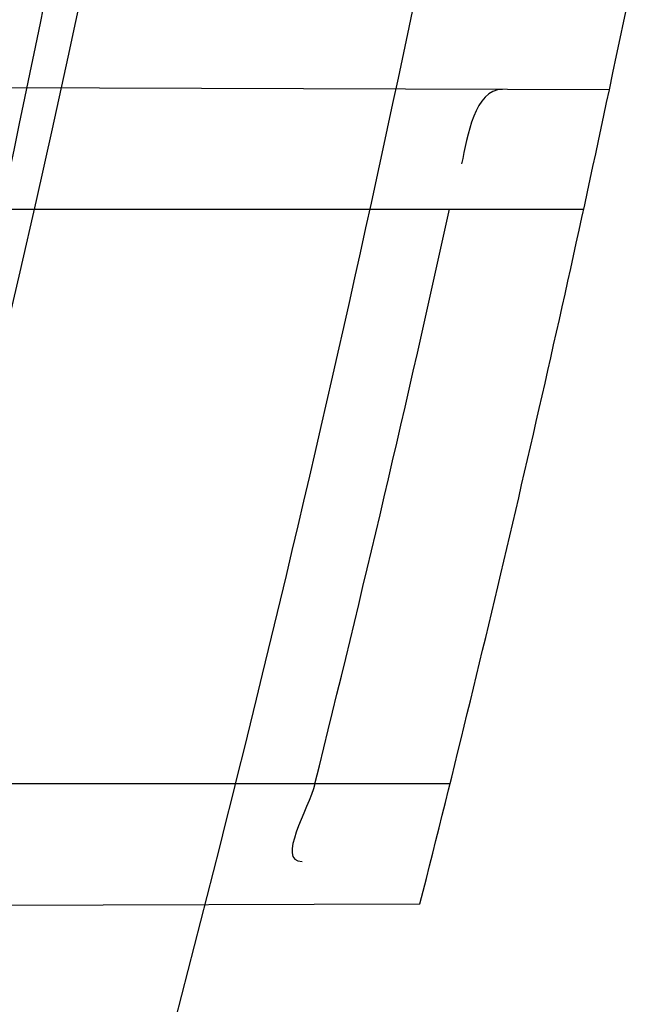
# Model space of a CAD drawing. Header units: millimetres. Extents: x 0 to 297, y 0 to 210.
# Tile 31 of 256: x 146.2065 to 146.2178, y 90.9735 to 90.9915. Entities that reach past the tile are written whole.
import ezdxf

# ---------------------------------------------------------------- set-up
doc = ezdxf.new("R2010")
doc.units = ezdxf.units.MM
doc.header["$LTSCALE"] = 16.335
doc.layers.get('0').update_dxf_attribs({"linetype": 'CONTINUOUS'})
for name, color, linetype in [('01_GLOBAL', 7, 'CONTINUOUS'), ('INTFCLR_1', 7, 'CONTINUOUS'), ('INTFCLR_144815', 7, 'CONTINUOUS')]:
    doc.layers.add(name, color=color, linetype=linetype)

msp = doc.modelspace()

# ---------------------------------------------------------------- linework, layer by layer
at = {"color": 7, "linetype": 'Continuous'}
msp.add_circle((146.8548034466, 92.13446435), 2.66, dxfattribs=at)
at = {"color": 9, "linetype": 'Continuous'}
msp.add_arc((146.8548034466, 92.13446435), 2.6259090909, 182.9674534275, 267.0325465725, dxfattribs=at)
at = {"layer": '01_GLOBAL', "color": 7, "linetype": 'Continuous'}
msp.add_circle((146.8548034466, 92.13446435), 2.695, dxfattribs=at)
at = {"layer": 'INTFCLR_1', "color": 9, "linetype": 'Continuous'}
for p, q in [((146.217300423, 90.9902002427), (146.1932580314, 90.99028416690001)), ((146.192054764, 90.9880186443), (146.2168313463, 90.9880186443)), ((146.2143878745, 90.9775186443), (146.1894353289, 90.9775186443)), ((146.1895157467, 90.97524005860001), (146.2138381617, 90.9753249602))]:
    msp.add_line(p, q, dxfattribs=at)
at = {"layer": 'INTFCLR_1', "color": 6, "linetype": 'Continuous'}
for centre, radius, start, end in [((145.8396077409, 91.0702686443), 0.4224162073, 270, 90.00000002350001), ((145.8396077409, 91.0702686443), 0.4014439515, 270, 90.00000002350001), ((145.8396077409, 91.0702686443), 0.3860864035, 345.7642015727, 348.0308689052), ((145.8399389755, 91.0702645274), 0.3833654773, 345.9997874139, 347.611664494)]:
    msp.add_arc(centre, radius, start, end, dxfattribs=at)
at = {"layer": 'INTFCLR_1', "color": 9, "linetype": 'Continuous'}
for centre, radius, start, end in [((145.8430307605, 91.0702693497), 0.3729410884, 346.8723352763, 13.1275089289), ((145.8429710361, 91.0702686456), 0.3699364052, 346.8756062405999, 13.1243934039), ((145.8396077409, 91.0702686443), 0.3860864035, 348.0308689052, 351.0719019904)]:
    msp.add_arc(centre, radius, start, end, dxfattribs=at)
for points, knots in [([(146.215167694, 90.9396470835), (146.2159987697, 90.9419085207), (146.2176274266, 90.946474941), (146.2207305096, 90.9557355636), (146.2257654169, 90.97235802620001), (146.2304341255, 90.99186806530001), (146.2335169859, 91.0093050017), (146.2348129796, 91.0182086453), (146.2354818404, 91.02335838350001), (146.2370256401, 91.0362869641), (146.2386297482, 91.0583777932), (146.2383725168, 91.0844410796), (146.2371603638, 91.1013312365), (146.2363978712, 91.10913017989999), (146.2358364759, 91.11431722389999), (146.2341019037, 91.1283170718), (146.2301634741, 91.1507347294), (146.2244881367, 91.17262139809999), (146.2204287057, 91.18561168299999), (146.2189019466, 91.1902581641), (146.2165792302, 91.19710265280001), (146.2113391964, 91.2114121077), (146.2022901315, 91.2324139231), (146.191984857, 91.25225539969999), (146.1848007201, 91.2644679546), (146.1814430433, 91.2699042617), (146.1792124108, 91.2734478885), (146.1731796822, 91.2827676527), (146.1630706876, 91.2970711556), (146.1490288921, 91.31448381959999), (146.1371354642, 91.3275359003), (146.1288272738, 91.33587871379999), (146.1242335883, 91.3402958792), (146.1178598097, 91.34625301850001), (146.1089384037, 91.3540531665), (146.0992814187, 91.3616216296), (146.0931582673, 91.3659756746), (146.0901748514, 91.36797805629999), (146.0877179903, 91.3695554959), (146.0855301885, 91.370872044), (146.0836031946, 91.37188306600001), (146.0825200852, 91.3723860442), (146.0816575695, 91.37269367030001), (146.0810609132, 91.3728329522), (146.0805598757, 91.3727572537), (146.0804622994, 91.37228572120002), (146.0807027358, 91.3717645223), (146.0811202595, 91.37104224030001), (146.0817948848, 91.3701330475), (146.0826939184, 91.36902450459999), (146.0838249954, 91.3677243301), (146.0851758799, 91.36623182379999), (146.086740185, 91.3645487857), (146.0892045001, 91.3619398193), (146.0927127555, 91.3582725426), (146.0992604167, 91.35140180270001), (146.106411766, 91.3436935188), (146.1129263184, 91.3363261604), (146.1169531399, 91.331641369), (146.123428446, 91.3239507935), (146.1333417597, 91.31148785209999), (146.1463378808, 91.2933556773), (146.155744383, 91.27855323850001), (146.1619029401, 91.26801686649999), (146.1660815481, 91.2606062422), (146.1732904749, 91.2470796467), (146.1829180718, 91.22665319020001), (146.189559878, 91.2096229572), (146.192649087, 91.2007931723)], [0, 0, 0, 0, 0.0103790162, 0.0208837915, 0.0420711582, 0.08518389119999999, 0.1071959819, 0.1183353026, 0.1239410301, 0.1295663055, 0.1744258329, 0.2192337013, 0.2417180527, 0.2473539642, 0.2529903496, 0.2641931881, 0.3081223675, 0.3509244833, 0.3614867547, 0.3667496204, 0.3719934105, 0.3926231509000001, 0.4323812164, 0.470412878, 0.488854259, 0.4934078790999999, 0.4979383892, 0.5068921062, 0.5412323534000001, 0.5733304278, 0.6031976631, 0.6172528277, 0.6240454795, 0.630650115, 0.6548352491, 0.6750685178, 0.6834752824, 0.6871962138, 0.6905460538, 0.6960524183, 0.6981915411, 0.6999110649, 0.7012078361, 0.7020914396, 0.7026255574, 0.7031007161, 0.7038824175, 0.7050749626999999, 0.7066970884, 0.7087489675, 0.7112252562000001, 0.7141187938, 0.7174211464, 0.7211233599, 0.729578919, 0.7392839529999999, 0.762009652, 0.7748693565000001, 0.7816473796, 0.7886214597, 0.8181786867, 0.8502212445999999, 0.8846823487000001, 0.8936821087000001, 0.9027944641, 0.9213301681, 0.9597016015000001, 1, 1, 1, 1]), ([(146.0853256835, 91.3712686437), (146.0858354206, 91.3712685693), (146.0884302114, 91.37024205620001), (146.0914097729, 91.3684995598), (146.094679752, 91.36644225), (146.0977098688, 91.3644452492), (146.1039326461, 91.360106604), (146.1137472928, 91.3525690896), (146.1228234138, 91.3447983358), (146.1293077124, 91.3388643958), (146.1339781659, 91.33446754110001), (146.1424222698, 91.3261670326), (146.1545124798, 91.3131819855), (146.1687911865, 91.29585634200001), (146.1790766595, 91.28161812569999), (146.1852148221, 91.2723404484), (146.1874832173, 91.2688147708), (146.1908964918, 91.263408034), (146.1981971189, 91.2512666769), (146.2086731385, 91.2315369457), (146.2178781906, 91.21064109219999), (146.2232089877, 91.19640184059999), (146.2255710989, 91.18959322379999), (146.227123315, 91.18497242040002), (146.2312489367, 91.17205880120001), (146.2370185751, 91.1502981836), (146.2410247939, 91.1279970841), (146.242788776, 91.1140716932), (146.2433595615, 91.1089133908), (146.2441347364, 91.1011583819), (146.2453671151, 91.08436335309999), (146.2456287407, 91.058442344), (146.2439975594, 91.03647449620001), (146.2424282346, 91.02361998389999), (146.2417481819, 91.0184987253), (146.2404303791, 91.0096435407), (146.2372949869, 90.9922981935), (146.2325471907, 90.97289442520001), (146.2274296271, 90.95636879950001), (146.2242749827, 90.9471599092), (146.2226192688, 90.94261896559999), (146.2217743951, 90.9403701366)], [0, 0, 0, 0, 0.0031306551, 0.0166311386, 0.0214593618, 0.0268204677, 0.03892666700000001, 0.0680356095, 0.1027865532, 0.1122690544, 0.1220182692, 0.1421808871, 0.1849821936, 0.2309157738, 0.2799873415, 0.2927705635, 0.2992370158, 0.3057352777, 0.3320402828, 0.3862318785, 0.4428084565, 0.4721382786, 0.4795908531, 0.487069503, 0.5020757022, 0.562848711, 0.6251729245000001, 0.641061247, 0.6490543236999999, 0.6570463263, 0.6889269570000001, 0.7524525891, 0.8160592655, 0.8240370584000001, 0.8319876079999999, 0.8477879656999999, 0.8790177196, 0.9402188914, 0.9703170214, 0.9852457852, 1, 1, 1, 1]), ([(146.192649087, 91.2007931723), (146.1958606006, 91.19161380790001), (146.2016925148, 91.1727509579), (146.207244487, 91.1485054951), (146.2099856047, 91.1323126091), (146.2110878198, 91.12467357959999), (146.2117778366, 91.1195334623), (146.2134659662, 91.10537393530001), (146.2150886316, 91.08202445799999), (146.2148602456, 91.05859212), (146.2140091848, 91.0442666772), (146.2136200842, 91.03903900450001), (146.2129629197, 91.0312586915), (146.2111506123, 91.0146916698), (146.206931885, 90.9897134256), (146.2017743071, 90.9689710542), (146.19827327, 90.95706681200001), (146.1968531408, 90.95239866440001), (146.1942959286, 90.9443911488), (146.1888936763, 90.9289345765), (146.1802622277, 90.90786547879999), (146.171382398, 90.8897741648), (146.1656550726, 90.8792145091), (146.1635773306, 90.8754900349), (146.1604900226, 90.8700564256), (146.1538400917, 90.8588573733), (146.1432874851, 90.8427416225), (146.130351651, 90.82515020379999), (146.1210235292, 90.81367435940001), (146.1156460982, 90.8073755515), (146.113618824, 90.80502464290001), (146.1101975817, 90.8011144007), (146.1038773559, 90.7940784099), (146.096999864, 90.7867494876), (146.0907938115, 90.7802607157), (146.0870749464, 90.7763572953), (146.0841227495, 90.7731700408), (146.082218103, 90.7709636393), (146.0811689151, 90.76956887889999), (146.0807337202, 90.7688287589), (146.0804699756, 90.768297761), (146.0805812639, 90.7676067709), (146.0820539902, 90.76790723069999), (146.0836740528, 90.7686837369), (146.0866075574, 90.7702696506), (146.0894057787, 90.77205211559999), (146.0917034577, 90.7735832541), (146.0931778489, 90.7745970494), (146.0956556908, 90.77633123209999), (146.0996186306, 90.7792326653), (146.1051563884, 90.78353748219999), (146.1134349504, 90.79034993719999), (146.1208444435, 90.79699512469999), (146.1273278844, 90.803212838), (146.1319747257, 90.8077988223), (146.1403493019, 90.8164335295), (146.1522854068, 90.8298984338), (146.1663008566, 90.8478011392), (146.1763364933, 90.8624671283), (146.1823017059, 90.8720054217), (146.1845040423, 90.87562926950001), (146.1878179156, 90.8811894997), (146.1948947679, 90.8936741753), (146.2049952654, 90.9139390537), (146.2119439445, 90.93087495), (146.2151676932, 90.9396470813)], [0, 0, 0, 0, 0.0419354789, 0.08505031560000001, 0.1071497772, 0.1127379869, 0.1183317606, 0.1295131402, 0.1742263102, 0.2191466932, 0.230445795, 0.2361065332, 0.241751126, 0.2641147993, 0.3079545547, 0.3508736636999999, 0.3561840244, 0.3614616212, 0.3719139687, 0.3924297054, 0.4320526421, 0.4700131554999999, 0.4792642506, 0.483852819, 0.4884035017, 0.5062126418, 0.5400088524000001, 0.5714206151, 0.6003317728, 0.6037560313, 0.6071340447, 0.6137178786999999, 0.6261602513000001, 0.6479155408, 0.6570536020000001, 0.6648783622, 0.6711643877, 0.6757843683, 0.6774462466, 0.6786751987, 0.6794900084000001, 0.6799813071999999, 0.6813020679, 0.6842478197, 0.6888651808, 0.6950795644, 0.6987591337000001, 0.70073729, 0.7027989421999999, 0.7117993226, 0.7219139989, 0.7330405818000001, 0.7580265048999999, 0.7648041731, 0.7717766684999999, 0.7861782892, 0.816667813, 0.8493175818, 0.8841610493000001, 0.8932352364, 0.8978283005, 0.9024468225, 0.9211469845, 0.9596997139, 1, 1, 1, 1]), ([(146.0853256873, 90.7692686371), (146.0851880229, 90.76926865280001), (146.0848509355, 90.76933511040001), (146.0848682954, 90.76994105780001), (146.0852289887, 90.7705644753), (146.0858526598, 90.7714910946), (146.0868032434, 90.7726443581), (146.0886356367, 90.7747215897), (146.090803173, 90.7769929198), (146.093215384, 90.77947858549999), (146.0959839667, 90.7823063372), (146.1017014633, 90.78813019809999), (146.1087122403, 90.79541364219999), (146.1151564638, 90.8024097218), (146.1186445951, 90.80629812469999), (146.1207113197, 90.8086358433), (146.1261908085, 90.8148966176), (146.1356953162, 90.82630389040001), (146.1488811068, 90.8438006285), (146.1596415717, 90.8598377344), (146.1664241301, 90.87098636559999), (146.1695721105, 90.8763942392), (146.1716900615, 90.88010002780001), (146.1775256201, 90.8906021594), (146.1865751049, 90.9085978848), (146.1953782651, 90.9295730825), (146.2008882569, 90.9449633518), (146.2034958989, 90.9529350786), (146.2049438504, 90.9575818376), (146.2085119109, 90.96942638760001), (146.2137695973, 90.9900678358), (146.2180725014, 91.0149384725), (146.2199207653, 91.0314342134), (146.2205908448, 91.0391798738), (146.2209875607, 91.0443838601), (146.221855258, 91.0586438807), (146.2220882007, 91.0819731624), (146.2204334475, 91.1052178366), (146.2187124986, 91.1193111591), (146.218008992, 91.1244278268), (146.2168850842, 91.13203296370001), (146.2140893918, 91.1481570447), (146.2084266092, 91.17229781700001), (146.202482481, 91.1910654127), (146.1992099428, 91.20019722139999)], [0, 0, 0, 0, 0.0008731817, 0.001718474, 0.0032338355, 0.0055641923, 0.008732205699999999, 0.0127298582, 0.0231213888, 0.0286463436, 0.0346993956, 0.04822263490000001, 0.0804125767, 0.0988155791, 0.1085508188, 0.1135449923, 0.1186070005, 0.1613231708, 0.2076862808, 0.2575123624, 0.2837454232, 0.2904461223, 0.2972015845, 0.3108183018, 0.3666504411, 0.4248609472, 0.4549769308, 0.4703146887, 0.4780576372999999, 0.4858477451, 0.5487776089, 0.6130123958, 0.6457680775, 0.6540347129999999, 0.6623246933, 0.6788711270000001, 0.74464742, 0.8101273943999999, 0.8265053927, 0.8346996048, 0.8428861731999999, 0.8752668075, 0.9384714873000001, 1, 1, 1, 1])]:
    msp.add_open_spline(points, degree=3, knots=knots, dxfattribs=at)
at = {"layer": 'INTFCLR_1', "color": 6, "linetype": 'Continuous'}
for points, knots in [([(146.1150652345, 91.3712686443), (146.1142109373, 91.3712686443), (146.1157546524, 91.3683280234), (146.1170803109, 91.3667058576), (146.1192467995, 91.3638593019), (146.1219201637, 91.3606396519), (146.125337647, 91.3565305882), (146.129332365, 91.3517587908), (146.1336170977, 91.3465688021), (146.1378478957, 91.3413533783), (146.1417862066, 91.33638567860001), (146.1454017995, 91.33172329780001), (146.1486896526, 91.3273866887), (146.1516611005, 91.3233827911), (146.1543369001, 91.3197024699), (146.156743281, 91.3163299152), (146.1589048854, 91.3132456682), (146.1608385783, 91.3104414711), (146.1625660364, 91.3078989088), (146.1641084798, 91.30559694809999), (146.165490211, 91.30350884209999), (146.1667189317, 91.3016311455), (146.1678098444, 91.29994672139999), (146.1687779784, 91.29843810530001), (146.1696459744, 91.2970741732), (146.1706214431, 91.29552968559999), (146.171753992, 91.2937197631), (146.1728766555, 91.29190262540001), (146.1738510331, 91.2903096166), (146.1746912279, 91.2889253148), (146.1756155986, 91.2873892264), (146.1766371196, 91.2856754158), (146.1777643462, 91.28376355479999), (146.1790081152, 91.2816276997), (146.1803754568, 91.2792474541), (146.181880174, 91.2765877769), (146.1835347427, 91.2736124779), (146.1853542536, 91.27027563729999), (146.1873580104, 91.2665190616), (146.1895596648, 91.26228659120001), (146.1919715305, 91.2575132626), (146.194608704, 91.25211957), (146.1974929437, 91.24599442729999), (146.200642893, 91.2390039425), (146.2040752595, 91.23097719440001), (146.207802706, 91.22170867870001), (146.2118351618, 91.2109047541), (146.2161179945, 91.1983172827), (146.2203681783, 91.1842931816), (146.2242872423, 91.1694234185), (146.2276657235, 91.1543820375), (146.2304753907, 91.139299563), (146.2327156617, 91.12423570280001), (146.2343982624, 91.1091881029), (146.2355287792, 91.09419226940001), (146.236117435, 91.07923359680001), (146.2361708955, 91.0643357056), (146.2356951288, 91.04948488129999), (146.2346936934, 91.03468304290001), (146.2331693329, 91.0199420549), (146.2311191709, 91.00523224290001), (146.2285428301, 90.9905732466), (146.2254275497, 90.9759332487), (146.2217708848, 90.96133081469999), (146.2176203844, 90.94696854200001), (146.2132204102, 90.93354429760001), (146.2088852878, 90.9216267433), (146.2048596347, 90.91144843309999), (146.2011587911, 90.9027023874), (146.1977663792, 90.8951298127), (146.1946668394, 90.88853337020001), (146.1918379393, 90.88275133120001), (146.1892594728, 90.8776633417), (146.1869119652, 90.8731715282), (146.1847820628, 90.86920240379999), (146.1828538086, 90.8656918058), (146.1811073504, 90.8625765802), (146.1795253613, 90.85980462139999), (146.1780916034, 90.8573318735), (146.1767959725, 90.85512907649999), (146.1756290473, 90.853169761), (146.1745782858, 90.8514245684), (146.1736278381, 90.8498612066), (146.1727650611, 90.8484544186), (146.1719665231, 90.84716262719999), (146.1711689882, 90.84588214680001), (146.1703111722, 90.8445150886), (146.1693416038, 90.84298277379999), (146.1682509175, 90.8412753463), (146.1670226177, 90.8393723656), (146.1656376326, 90.83725160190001), (146.1640803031, 90.83489670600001), (146.1623329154, 90.8322916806), (146.1603729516, 90.82941522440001), (146.1581781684, 90.826247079), (146.1557236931, 90.8227690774), (146.1529902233, 90.81897164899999), (146.1499514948, 90.81483864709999), (146.1465806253, 90.8103557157), (146.1428687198, 90.80553486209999), (146.1388145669, 90.8003907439), (146.1344498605, 90.7949851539), (146.129996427, 90.7895765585), (146.1258273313, 90.7845911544), (146.1222457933, 90.7802900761), (146.1194492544, 90.7769295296), (146.1171773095, 90.7739602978), (146.1158081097, 90.7722877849), (146.114193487, 90.7692686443), (146.1150652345, 90.7692686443)], [0, 0, 0, 0, 0.0038604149, 0.007501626, 0.0124785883, 0.0188917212, 0.0268498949, 0.0364677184, 0.0470694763, 0.05724446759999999, 0.0668187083, 0.0757144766, 0.08390537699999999, 0.0914099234, 0.09824517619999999, 0.1044667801, 0.1101313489, 0.1152642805, 0.1198589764, 0.1240215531, 0.1277856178, 0.1311734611, 0.1341617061, 0.1368541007, 0.1392736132, 0.1414672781, 0.1451087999, 0.148921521, 0.1511192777, 0.1535471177, 0.1562389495, 0.1592204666, 0.1625628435, 0.1662680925, 0.1703891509, 0.1749670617, 0.1800766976, 0.185772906, 0.1921414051, 0.1993155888, 0.2073311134, 0.2163077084, 0.2264451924, 0.2379233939, 0.2509534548, 0.2658909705, 0.2830621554, 0.3030578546, 0.3259639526, 0.3492662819, 0.3725305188, 0.395610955, 0.4185782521, 0.4413347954, 0.4640172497, 0.4865192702, 0.5089682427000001, 0.5313242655, 0.5536477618, 0.5759939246, 0.5982772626, 0.6207472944, 0.6432362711, 0.6658996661, 0.6887559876, 0.7107777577, 0.7297237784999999, 0.7460531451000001, 0.7602331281, 0.7726347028, 0.7835467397, 0.7931663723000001, 0.8017211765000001, 0.8093215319, 0.8160683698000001, 0.8220757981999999, 0.8274205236, 0.83220661, 0.8364980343, 0.8403367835, 0.8437547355, 0.8468031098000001, 0.8495420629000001, 0.8520223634, 0.8542604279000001, 0.8564046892, 0.8588391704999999, 0.8615533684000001, 0.8645986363, 0.8679945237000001, 0.8717882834, 0.8760445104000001, 0.8807522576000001, 0.8859628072, 0.8917731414, 0.8981681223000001, 0.9051985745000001, 0.9129160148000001, 0.9213486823, 0.930543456, 0.9404096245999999, 0.9509435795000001, 0.9619432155, 0.9720502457, 0.9803711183, 0.9870628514, 0.9922716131, 0.9960607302, 1, 1, 1, 1]), ([(146.1150652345, 90.7692686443), (146.1160387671, 90.7692686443), (146.1177271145, 90.7704064), (146.1203228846, 90.771969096), (146.1232989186, 90.77413160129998), (146.1269787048, 90.7769491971), (146.1313602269, 90.7805465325), (146.136189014, 90.7847397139), (146.1410884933, 90.7892225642), (146.14571304, 90.7936536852), (146.1499506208, 90.7978758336), (146.1538079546, 90.8018604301), (146.1573032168, 90.80558744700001), (146.1604624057, 90.80905244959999), (146.1633068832, 90.8122543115), (146.1658602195, 90.8151952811), (146.1681553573, 90.81789510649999), (146.1702110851, 90.8203595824), (146.1720499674, 90.82260144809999), (146.1736917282, 90.82463420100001), (146.175161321, 90.82647923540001), (146.1764960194, 90.8281758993), (146.177810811, 90.8298661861), (146.1792115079, 90.8316888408), (146.1806985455, 90.83365031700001), (146.1821699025, 90.8356187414), (146.183615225, 90.8375779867), (146.1851191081, 90.83964462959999), (146.1867839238, 90.8419668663), (146.1886446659, 90.84460610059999), (146.1907239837, 90.84761283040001), (146.1930437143, 90.8510418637), (146.1956231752, 90.8549500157), (146.1984823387, 90.8594072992), (146.2016518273, 90.86451166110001), (146.2051614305, 90.8703758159), (146.209038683, 90.87713741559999), (146.2133125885, 90.8849785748), (146.2180078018, 90.8941127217), (146.2231555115, 90.90485947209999), (146.2286552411, 90.91737178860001), (146.2341538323, 90.9312565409), (146.2392951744, 90.9458956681), (146.2438614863, 90.9607345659), (146.2478132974, 90.9756282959), (146.2511637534, 90.9905608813), (146.2539112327, 91.0054533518), (146.2560779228, 91.020346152), (146.2576685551, 91.0351758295), (146.2586982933, 91.04996599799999), (146.2591763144, 91.0647019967), (146.2591102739, 91.07938636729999), (146.2585051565, 91.0940278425), (146.2573642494, 91.1086171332), (146.2556872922, 91.1231604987), (146.2534729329, 91.1376558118), (146.2507211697, 91.1520808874), (146.2474209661, 91.1664680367), (146.2435667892, 91.18079923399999), (146.239139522, 91.1950910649), (146.234151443, 91.20927087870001), (146.2288018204, 91.2228037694), (146.2234345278, 91.2350612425), (146.218408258, 91.24561069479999), (146.2138248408, 91.25458398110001), (146.2096571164, 91.2622864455), (146.2058775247, 91.2689320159), (146.2024553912, 91.2746998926), (146.1993628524, 91.27972662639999), (146.196567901, 91.2841272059), (146.1940471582, 91.2879852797), (146.1917761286, 91.291377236), (146.189737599, 91.2943570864), (146.1879066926, 91.29698229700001), (146.18627007, 91.2992900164), (146.1848016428, 91.3013303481), (146.183482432, 91.3031394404), (146.182221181, 91.3048484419), (146.1809100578, 91.3066048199), (146.1794654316, 91.30851560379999), (146.1779774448, 91.3104564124), (146.1764846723, 91.31237679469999), (146.1749729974, 91.3142966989), (146.1733137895, 91.3163746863), (146.1714604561, 91.3186595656), (146.1693845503, 91.3211749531), (146.1670661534, 91.32393152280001), (146.1644777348, 91.32694376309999), (146.1615962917, 91.33021938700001), (146.1583918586, 91.3337681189), (146.154841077, 91.33758842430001), (146.1509238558, 91.34167085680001), (146.1466153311, 91.3459997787), (146.1419164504, 91.35053715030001), (146.1369054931, 91.3551583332), (146.1319289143, 91.35951049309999), (146.1273729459, 91.3632762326), (146.1235388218, 91.3662278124), (146.1204516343, 91.36848349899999), (146.1177826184, 91.37009623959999), (146.1160568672, 91.3712686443), (146.1150652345, 91.3712686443)], [0, 0, 0, 0, 0.0042187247, 0.0081401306, 0.0133978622, 0.0200459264, 0.0282638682, 0.0379443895, 0.0477615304, 0.05703690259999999, 0.0656973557, 0.0736821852, 0.0810680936, 0.0878383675, 0.0940009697, 0.0996271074, 0.1047154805, 0.1093563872, 0.1135342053, 0.1172803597, 0.1206792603, 0.1237557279, 0.1266349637, 0.1299589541, 0.1337168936, 0.1373013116, 0.1406085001, 0.1442672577, 0.148377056, 0.1529904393, 0.1582606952, 0.164218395, 0.1709303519, 0.1785521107, 0.1871652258, 0.1969659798, 0.2081658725, 0.2209392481, 0.2356613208, 0.2526660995, 0.2725685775, 0.2948769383, 0.3173640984, 0.3397873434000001, 0.3621386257, 0.3841211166, 0.4060891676, 0.4277469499, 0.4493218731, 0.470705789, 0.4919793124, 0.5131981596, 0.5343255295, 0.5554668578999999, 0.5765984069, 0.5977513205, 0.6189954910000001, 0.6402209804, 0.6617015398, 0.6832900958, 0.7050415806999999, 0.7268239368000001, 0.7463339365, 0.7630160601, 0.7774553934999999, 0.7899931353, 0.8009638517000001, 0.8105830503, 0.8190545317, 0.8265380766, 0.8331730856, 0.8390248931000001, 0.8442268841, 0.8488182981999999, 0.8528943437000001, 0.8564866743, 0.8597116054, 0.8625968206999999, 0.8656908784, 0.8692094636, 0.8729771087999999, 0.8762884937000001, 0.879749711, 0.8835661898, 0.8878115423, 0.8924986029, 0.8976989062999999, 0.9034198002, 0.9097088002, 0.9166034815, 0.9241390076, 0.9323094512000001, 0.9411199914, 0.9506041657, 0.9606137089, 0.9706541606, 0.9792553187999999, 0.9862062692, 0.9916647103, 0.9957028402, 1, 1, 1, 1])]:
    msp.add_open_spline(points, degree=3, knots=knots, dxfattribs=at)
for points in [[(146.2153474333, 90.99020706), (146.2148307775, 90.9902088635), (146.2147095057, 90.9893545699), (146.214598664, 90.9888499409)], [(146.2119165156, 90.9775186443), (146.2118002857, 90.97705247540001), (146.2112026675, 90.9760946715), (146.2116831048, 90.97609634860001)]]:
    msp.add_open_spline(points, degree=3, dxfattribs=at)
at = {"layer": 'INTFCLR_144815', "color": 6, "linetype": 'Continuous'}
for radius in [0.4466793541, 0.4256665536]:
    msp.add_circle((145.8396077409, 91.0702686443), radius, dxfattribs=at)
for radius, start, end in [(0.6157754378, 313.9937911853, 154.5150993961), (0.5947754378, 312.9543589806, 154.5144414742), (0.5751005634, 282.2440355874, 71.2863570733), (0.4537777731, 308.490992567, 51.50900743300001)]:
    msp.add_arc((145.8396077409, 91.0702686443), radius, start, end, dxfattribs=at)
at = {"layer": 'INTFCLR_144815', "color": 9, "linetype": 'Continuous'}
for centre, radius, start, end in [((145.8396077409, 91.0702686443), 0.5712784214, 292.4997540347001, 54.0964566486), ((145.8396102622, 91.0702698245), 0.5153523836, 292.4997540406, 54.09645665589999), ((145.8396077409, 91.0702686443), 0.450734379, 313.8592910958, 46.1407088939)]:
    msp.add_arc(centre, radius, start, end, dxfattribs=at)
at = {"layer": 'INTFCLR_144815', "color": 6, "linetype": 'Continuous'}
for points, knots in [([(146.1515348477, 90.7587687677), (146.1512150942, 90.7587746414), (146.1512119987, 90.7600070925), (146.1517859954, 90.7606977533), (146.1523169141, 90.7616585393), (146.1528921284, 90.7625183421), (146.1535763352, 90.7635215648), (146.1543814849, 90.7646472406), (146.15530592, 90.76590779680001), (146.1563525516, 90.76730531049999), (146.1575225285, 90.7688454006), (146.1588179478, 90.7705337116), (146.1602417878, 90.77237807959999), (146.1617966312, 90.7743862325), (146.1634827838, 90.7765637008), (146.1652973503, 90.7789125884), (146.1672357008, 90.7814334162), (146.169295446, 90.7841302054), (146.1714790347, 90.7870140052), (146.1737896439, 90.7900978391), (146.1762240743, 90.7933873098), (146.1787743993, 90.79688231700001), (146.1814309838, 90.80058082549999), (146.1841860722, 90.80448380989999), (146.1870298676, 90.8085896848), (146.1899514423, 90.8128953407), (146.1929388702, 90.81739609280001), (146.195979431, 90.82208572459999), (146.1990598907, 90.82695665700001), (146.2021667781, 90.832000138), (146.2052866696, 90.837206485), (146.2084064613, 90.8425653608), (146.2115136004, 90.84806604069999), (146.2145962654, 90.85369765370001), (146.2176434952, 90.85944939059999), (146.2206452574, 90.86531064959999), (146.2235925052, 90.87127120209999), (146.2264771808, 90.8773212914), (146.2292921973, 90.88345171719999), (146.2320314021, 90.88965389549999), (146.2346894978, 90.8959198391), (146.2372619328, 90.9022420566), (146.2397453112, 90.90861474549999), (146.2421317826, 90.9150191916), (146.2444188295, 90.9214479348), (146.2466074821, 90.92790255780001), (146.2487002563, 90.9343910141), (146.2506975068, 90.9409155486), (146.2525965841, 90.9474680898), (146.2543963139, 90.95404485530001), (146.2560946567, 90.9606375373), (146.2576905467, 90.9672398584), (146.2591843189, 90.9738506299), (146.2605765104, 90.98046966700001), (146.2618676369, 90.9870969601), (146.2630580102, 90.99373176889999), (146.2641477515, 91.00037227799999), (146.2651369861, 91.0070162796), (146.2660260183, 91.0136624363), (146.2668152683, 91.02031037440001), (146.2675051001, 91.0269596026), (146.2680958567, 91.03360976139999), (146.2685878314, 91.0402603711), (146.2689813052, 91.04691137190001), (146.269276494, 91.05356251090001), (146.2694735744, 91.0602138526), (146.2695726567, 91.0668651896), (146.2695738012, 91.07351660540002), (146.2694770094, 91.08016791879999), (146.2692822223, 91.0868192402), (146.2689893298, 91.0934703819), (146.2685981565, 91.1001213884), (146.2681084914, 91.10677196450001), (146.2675200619, 91.1134219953), (146.2668325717, 91.12007108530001), (146.2660456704, 91.1267189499), (146.2651589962, 91.1333650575), (146.2641721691, 91.140008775), (146.2630848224, 91.1466492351), (146.2618965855, 91.1532855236), (146.2606070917, 91.1599166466), (146.2592161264, 91.1665408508), (146.2577236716, 91.1731557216), (146.25612979, 91.17975889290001), (146.2544344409, 91.1863486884), (146.2526374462, 91.19292404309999), (146.2507388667, 91.199483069), (146.2487392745, 91.2060224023), (146.2466397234, 91.21253772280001), (146.2444415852, 91.21902445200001), (146.2421464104, 91.2254781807), (146.2397562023, 91.2318939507), (146.2372735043, 91.23826617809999), (146.2347014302, 91.24458873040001), (146.2320437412, 91.2508548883), (146.2293049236, 91.2570573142), (146.2264902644, 91.2631880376), (146.2236059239, 91.2692384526), (146.220658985, 91.2751993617), (146.2176574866, 91.2810610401), (146.2146104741, 91.2868132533), (146.211527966, 91.2924454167), (146.2084209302, 91.29794670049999), (146.2053011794, 91.3033062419), (146.2021812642, 91.3085133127), (146.1990742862, 91.31355757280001), (146.1959936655, 91.31842933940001), (146.1929528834, 91.3231198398), (146.189965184, 91.32762147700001), (146.187043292, 91.3319280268), (146.1841991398, 91.3360347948), (146.1814436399, 91.339938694), (146.1787864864, 91.34363828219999), (146.1762360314, 91.34713370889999), (146.1737992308, 91.3504265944), (146.1714816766, 91.35351982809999), (146.1692876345, 91.3564173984), (146.1672201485, 91.3591241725), (146.1652811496, 91.36164570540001), (146.1634716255, 91.36398800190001), (146.1617917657, 91.3661573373), (146.1602410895, 91.3681601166), (146.1588186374, 91.3700026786), (146.1575230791, 91.3716911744), (146.1563528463, 91.37323156), (146.1553062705, 91.3746291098), (146.1543814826, 91.3758897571), (146.1535770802, 91.37701559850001), (146.1528902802, 91.3780187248), (146.1523225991, 91.3788790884), (146.1518630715, 91.37966964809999), (146.151402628, 91.3804116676), (146.1510534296, 91.3817596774), (146.1515348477, 91.3817685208)], [0, 0, 0, 0, 0.0014103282, 0.0032894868, 0.0045784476, 0.006109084, 0.0078878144, 0.009921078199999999, 0.0122159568, 0.0147800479, 0.0176210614, 0.0207450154, 0.0241645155, 0.0278962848, 0.0319450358, 0.0363094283, 0.0409856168, 0.0459681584, 0.0512740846, 0.0569372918, 0.0629614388, 0.06932079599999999, 0.0760170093, 0.0830428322, 0.09038864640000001, 0.09804223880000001, 0.1059886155, 0.1142106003, 0.1226891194, 0.1314036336, 0.1403327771, 0.1494548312, 0.1587482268, 0.1681920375, 0.1777662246, 0.1874518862, 0.1972313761, 0.2070885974, 0.2170088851, 0.2269790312, 0.2369874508, 0.247023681, 0.2570780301, 0.2671479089, 0.2771627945, 0.2871678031, 0.297203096, 0.3072268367, 0.3172573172, 0.3272873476, 0.3372951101, 0.3472786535, 0.3572404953, 0.3671820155, 0.3771057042, 0.38701475, 0.3969071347, 0.4067804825, 0.4166362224, 0.4264761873, 0.4363022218, 0.4461151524, 0.4559173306, 0.4657100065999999, 0.4754958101, 0.4852761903, 0.4950537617, 0.5048299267, 0.514607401, 0.5243876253, 0.5341732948, 0.5439658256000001, 0.5537677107, 0.5635801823, 0.5734055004, 0.5832449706, 0.5931003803, 0.6029729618, 0.6128636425, 0.6227732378, 0.6327028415, 0.6426530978, 0.6526214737, 0.6626060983, 0.6726078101, 0.6826271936, 0.6926651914, 0.7027189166, 0.7127821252, 0.7228511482, 0.7329216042, 0.7429877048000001, 0.7530428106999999, 0.7630790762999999, 0.7730874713, 0.7830577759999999, 0.7929782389, 0.8028356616, 0.8126154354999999, 0.8223014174, 0.8318761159, 0.8413205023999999, 0.8506146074, 0.8597374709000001, 0.8686675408, 0.8773831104, 0.8858627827, 0.8940860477, 0.9020337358, 0.9096886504, 0.9170358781, 0.9240630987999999, 0.9307608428, 0.9371226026, 0.9431446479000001, 0.9488258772, 0.9541674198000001, 0.9591725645, 0.9638462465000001, 0.9681947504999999, 0.9722253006, 0.9759458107, 0.979364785, 0.9824904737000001, 0.9853313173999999, 0.9878955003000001, 0.9901906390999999, 0.9922241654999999, 0.994002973, 0.9955336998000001, 0.9968227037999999, 0.9978766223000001, 1, 1, 1, 1]), ([(146.1616919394, 91.3712686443), (146.1613689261, 91.3712686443), (146.161354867, 91.3700255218), (146.1618990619, 91.3693139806), (146.1624036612, 91.3683331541), (146.1629511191, 91.3674540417), (146.1636029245, 91.3664290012), (146.1643702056, 91.3652789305), (146.1652510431, 91.3639918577), (146.1662478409, 91.3625660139), (146.1673615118, 91.3609958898), (146.1685933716, 91.35927662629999), (146.1699443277, 91.3574028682), (146.1714151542, 91.35536903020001), (146.1730061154, 91.3531695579), (146.1747171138, 91.35079874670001), (146.1765473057, 91.34825122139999), (146.1784952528, 91.3455217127), (146.1805585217, 91.34260561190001), (146.1827337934, 91.3394988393), (146.1850166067, 91.33619825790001), (146.187401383, 91.332701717), (146.1898813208, 91.3290083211), (146.1924484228, 91.32511854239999), (146.1950935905, 91.32103426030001), (146.1978067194, 91.31675882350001), (146.2005768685, 91.3122970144), (146.2033924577, 91.3076549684), (146.2062415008, 91.3028400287), (146.2091118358, 91.2978605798), (146.2119913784, 91.29272580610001), (146.2148683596, 91.2874454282), (146.2177314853, 91.2820295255), (146.2205700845, 91.27648833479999), (146.2233742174, 91.2708320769), (146.2261347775, 91.2650707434), (146.2288435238, 91.2592139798), (146.2314930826, 91.2532710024), (146.2340769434, 91.24725050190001), (146.2365894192, 91.2411606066), (146.2390255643, 91.2350089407), (146.2413812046, 91.22880240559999), (146.2436527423, 91.2225475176), (146.2458372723, 91.21624994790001), (146.2479322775, 91.2099152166), (146.2499358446, 91.2035479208), (146.2518463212, 91.19715263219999), (146.2536625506, 91.1907330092), (146.255383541, 91.184292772), (146.2570086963, 91.17783475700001), (146.2585375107, 91.17136193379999), (146.2599697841, 91.16487642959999), (146.261305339, 91.1583806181), (146.262544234, 91.1518760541), (146.2636865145, 91.1453645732), (146.2647323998, 91.1388472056), (146.265682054, 91.1323253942), (146.2665357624, 91.1257998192), (146.2672937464, 91.1192715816), (146.2679563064, 91.1127410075), (146.2685236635, 91.1062089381), (146.2689960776, 91.09967549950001), (146.2693737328, 91.09314134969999), (146.2696568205, 91.0866064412), (146.2698454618, 91.08007129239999), (146.2699397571, 91.07353577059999), (146.2699397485, 91.0670003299), (146.2698454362, 91.06046482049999), (146.2696567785, 91.053929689), (146.2693736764, 91.0473948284), (146.2689960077, 91.0408607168), (146.2685235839, 91.0343273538), (146.2679562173, 91.0277953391), (146.2672936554, 91.0212648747), (146.2665356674, 91.0147367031), (146.2656819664, 91.0082112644), (146.2647323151, 91.0016895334), (146.263686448, 90.9951723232), (146.2625441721, 90.9886608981), (146.2613053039, 90.982156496), (146.2599697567, 90.975660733), (146.2585375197, 90.9691753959), (146.257008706, 90.96270257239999), (146.2553835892, 90.9562447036), (146.2536625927, 90.949804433), (146.2518464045, 90.94338494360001), (146.2499359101, 90.9369895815), (146.2479323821, 90.9306223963), (146.2458373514, 90.92428757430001), (146.2436528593, 90.9179901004), (146.2413812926, 90.9117351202), (146.2390256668, 90.90552861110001), (146.2365895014, 90.899376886), (146.2340770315, 90.8932869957), (146.2314931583, 90.88726645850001), (146.2288435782, 90.88132342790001), (146.2261348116, 90.875466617), (146.2233742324, 90.86970524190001), (146.2205700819, 90.8640489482), (146.2177314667, 90.8585077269), (146.2148683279, 90.8530918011), (146.2119913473, 90.8478114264), (146.2091118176, 90.84267667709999), (146.2062415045, 90.8376972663), (146.2033924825, 90.8328823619), (146.200576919, 90.82824035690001), (146.1978068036, 90.82377859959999), (146.1950937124, 90.8195032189), (146.1924485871, 90.815418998), (146.1898815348, 90.8115292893), (146.1874016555, 90.8078359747), (146.1850169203, 90.8043394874), (146.1827341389, 90.8010389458), (146.1805588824, 90.7979321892), (146.1784956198, 90.79501609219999), (146.1765476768, 90.7922865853), (146.1747174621, 90.7897390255), (146.1730064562, 90.78736820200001), (146.1714154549, 90.7851686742), (146.1699446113, 90.78313481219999), (146.1685936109, 90.7812609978), (146.1673617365, 90.7795417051), (146.1662480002, 90.7779715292), (146.1652512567, 90.7765456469), (146.1643701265, 90.7752585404), (146.1636036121, 90.7741083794), (146.1629493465, 90.7730834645), (146.1624091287, 90.7722038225), (146.1619724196, 90.7713972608), (146.1615362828, 90.7706337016), (146.1612048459, 90.7692686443), (146.1616919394, 90.7692686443)], [0, 0, 0, 0, 0.0014863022, 0.0034583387, 0.00480742, 0.0064070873, 0.008263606, 0.0103831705, 0.0127725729, 0.0154385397, 0.018388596, 0.0216299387, 0.0251705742, 0.0290176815, 0.0331791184, 0.0376612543, 0.0424708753, 0.0476126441, 0.053091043, 0.05890788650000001, 0.0650637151, 0.071556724, 0.0783824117, 0.08553378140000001, 0.09300120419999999, 0.1007725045, 0.1088330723, 0.1171662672, 0.125753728, 0.1345758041, 0.1436120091, 0.1528416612, 0.1622443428, 0.1717998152, 0.1814887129, 0.1912927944, 0.2011949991, 0.2111795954, 0.2212322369, 0.2313400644, 0.2414915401, 0.251676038, 0.2618853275, 0.272110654, 0.2823462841, 0.2925853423, 0.3028240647, 0.3130572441, 0.3232827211, 0.3334966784, 0.3436983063, 0.353884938, 0.364056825, 0.3742120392, 0.3843517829, 0.3944749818, 0.4045834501, 0.4146764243, 0.4247563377, 0.4348229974, 0.4448791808, 0.4549248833, 0.4649631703, 0.4749943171, 0.4850215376, 0.4950452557, 0.505068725, 0.5150924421, 0.5251196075, 0.5351507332, 0.5451888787, 0.5552345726, 0.5652905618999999, 0.5753571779, 0.5854368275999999, 0.5955298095, 0.6056379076, 0.615761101, 0.6259004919, 0.6360558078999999, 0.6462271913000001, 0.6564139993, 0.6666151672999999, 0.6768294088, 0.6870543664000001, 0.6972879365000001, 0.7075261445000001, 0.7177656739, 0.7280008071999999, 0.7382265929, 0.7484354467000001, 0.7586203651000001, 0.7687717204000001, 0.7788795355, 0.7889322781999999, 0.7989169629, 0.8088192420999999, 0.8186233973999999, 0.8283123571, 0.8378678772, 0.8472706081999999, 0.8565002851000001, 0.8655364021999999, 0.8743584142, 0.8829458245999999, 0.8912789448, 0.8993394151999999, 0.9071106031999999, 0.9145779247, 0.9217291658, 0.9285546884, 0.9350475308, 0.9412033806, 0.9470201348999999, 0.9524985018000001, 0.9576403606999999, 0.9624499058, 0.9669322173, 0.9710936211, 0.9749409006, 0.978481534, 0.9817230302, 0.984673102, 0.9873392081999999, 0.9897286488, 0.9918483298, 0.9937048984, 0.9953046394, 0.9966537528, 0.9977587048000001, 1, 1, 1, 1]), ([(146.2419187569, 91.0702686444), (146.2419187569, 91.06613607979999), (146.2417972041, 91.05786639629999), (146.2412501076, 91.0454639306), (146.2403370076, 91.0330611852), (146.2390551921, 91.0206591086), (146.2374020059, 91.0082597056), (146.2353745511, 90.9958666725), (146.2329686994, 90.9834856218), (146.2301810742, 90.97112470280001), (146.2270107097, 90.95879507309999), (146.2234550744, 90.94651340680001), (146.2195175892, 90.9342992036), (146.2152018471, 90.92217797), (146.2105195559, 90.91018200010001), (146.2054865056, 90.8983497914), (146.2001294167, 90.88672936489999), (146.1944851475, 90.87537681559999), (146.1886034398, 90.864358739), (146.1825493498, 90.85374803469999), (146.1764022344, 90.8436226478), (146.1702548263, 90.83406187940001), (146.1642079, 90.8251386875), (146.1583638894, 90.81691313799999), (146.1528175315, 90.8094256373), (146.1476486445, 90.8026921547), (146.1429171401, 90.7967071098), (146.1386605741, 90.79144619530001), (146.1349015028, 90.7868682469), (146.1316394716, 90.7829304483), (146.1288735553, 90.7795769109), (146.1265811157, 90.7767756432), (146.1247678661, 90.7744523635), (146.1233636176, 90.77265634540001), (146.1224842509, 90.77114967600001), (146.1217601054, 90.7703143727), (146.1218564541, 90.7692686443), (146.1221340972, 90.7692686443)], [0, 0, 0, 0, 0.0373969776, 0.0748305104, 0.1123278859, 0.1499208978, 0.1876426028, 0.2255106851, 0.2635438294, 0.3017616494, 0.3401610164, 0.3787310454, 0.4174490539, 0.4562752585, 0.4951477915, 0.5339633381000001, 0.5726158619, 0.6109244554, 0.6486768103, 0.6856239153, 0.7214601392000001, 0.7558561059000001, 0.7884730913, 0.8189949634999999, 0.8471589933, 0.8727898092, 0.8958085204, 0.9161981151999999, 0.9340282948, 0.9494114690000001, 0.9624736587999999, 0.9733586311, 0.9821878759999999, 0.9890812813, 0.9941468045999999, 0.9974875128, 1, 1, 1, 1]), ([(146.1415550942, 90.7587687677), (146.1412445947, 90.7587743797), (146.1412273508, 90.7599724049), (146.1418093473, 90.7606387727), (146.1423391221, 90.7615699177), (146.1429159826, 90.7624033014), (146.1436016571, 90.7633763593), (146.1444091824, 90.7644685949), (146.145336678, 90.7656922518), (146.1463871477, 90.7670492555), (146.1475618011, 90.7685451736), (146.1488622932, 90.77018488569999), (146.150290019, 90.7719740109), (146.1518464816, 90.77391869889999), (146.1535329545, 90.7760254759), (146.1553505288, 90.77830129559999), (146.157299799, 90.78075322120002), (146.1593809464, 90.7833885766), (146.1615932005, 90.78621431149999), (146.1639344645, 90.7892365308), (146.1664007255, 90.7924596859), (146.1689860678, 90.79588646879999), (146.1716830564, 90.7995181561), (146.1744830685, 90.8033548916), (146.1773763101, 90.8073955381), (146.180351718, 90.81163732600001), (146.1833970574, 90.81607573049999), (146.1864992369, 90.8207046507), (146.1896445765, 90.82551653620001), (146.1928191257, 90.8305026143), (146.1960089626, 90.8356531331), (146.1992004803, 90.8409576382), (146.2023806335, 90.8464052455), (146.205537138, 90.85198490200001), (146.2086586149, 90.8576856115), (146.2117346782, 90.863496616), (146.2147559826, 90.8694075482), (146.2177142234, 90.8754085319), (146.2206021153, 90.8814902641), (146.2234133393, 90.88764405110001), (146.2261424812, 90.893861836), (146.2287849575, 90.9001361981), (146.2313369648, 90.90646040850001), (146.2337953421, 90.91282827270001), (146.2361575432, 90.91923421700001), (146.238421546, 90.9256732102), (146.2405857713, 90.93214070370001), (146.2426490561, 90.93863268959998), (146.2446105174, 90.9451454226), (146.2464696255, 90.95167578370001), (146.2482260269, 90.9582208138), (146.249879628, 90.96477812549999), (146.2514304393, 90.9713454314), (146.252878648, 90.9779209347), (146.2542244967, 90.9845029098), (146.2554683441, 90.9910900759), (146.2566105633, 90.997681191), (146.2576515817, 91.0042753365), (146.2585918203, 91.01087163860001), (146.2594317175, 91.01746950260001), (146.2601716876, 91.0240684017), (146.260812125, 91.0306679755), (146.2613533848, 91.03726792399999), (146.2617957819, 91.0438680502), (146.2621395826, 91.05046822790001), (146.2623849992, 91.0570683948), (146.2625321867, 91.06366852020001), (146.2625648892, 91.0680687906), (146.2625648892, 91.0702686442)], [0, 0, 0, 0, 0.0027272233, 0.00637693, 0.0088871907, 0.0118720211, 0.0153444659, 0.0193180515, 0.02380733, 0.0288260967, 0.0343890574, 0.0405101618, 0.0472051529, 0.05449051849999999, 0.0623846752, 0.0709044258, 0.0800682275, 0.08989261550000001, 0.1003941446, 0.1115838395, 0.1234656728, 0.1360350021, 0.1492811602, 0.1631910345, 0.1777467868, 0.1929237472, 0.2086919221, 0.2250163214, 0.241858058, 0.2591751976, 0.2769240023, 0.2950599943, 0.3135389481, 0.3323178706, 0.3513557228, 0.3706138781, 0.3900565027, 0.40965088, 0.4293672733, 0.4491790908, 0.4690627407, 0.4889974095, 0.5089649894, 0.5289504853, 0.5489397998, 0.5689220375, 0.5888883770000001, 0.6088300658, 0.6287418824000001, 0.6486179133, 0.6684555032, 0.6882511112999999, 0.7080041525, 0.7277129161, 0.7473782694, 0.7670001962, 0.7865808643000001, 0.8061213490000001, 0.8256243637, 0.8450923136, 0.8645285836, 0.8839363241, 0.9033192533, 0.9226811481, 0.9420259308, 0.9613578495, 0.9806810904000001, 1, 1, 1, 1]), ([(146.1691690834, 90.7763969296), (146.1687851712, 90.7764036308), (146.1689546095, 90.7779189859), (146.1697315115, 90.7790599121), (146.1708843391, 90.7812089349), (146.1725602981, 90.7837422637), (146.1747341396, 90.7870099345), (146.1774252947, 90.7909276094), (146.1806308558, 90.7955824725), (146.1842332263, 90.8008456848), (146.1879731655, 90.8063911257), (146.1915725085, 90.81184155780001), (146.1948750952, 90.81694711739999), (146.1978706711, 90.8216835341), (146.200574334, 90.826050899), (146.2030116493, 90.8300665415), (146.2051949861, 90.833734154), (146.2071471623, 90.8370715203), (146.2088885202, 90.8400980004), (146.2104549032, 90.84286235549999), (146.2119718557, 90.8455760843), (146.2135082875, 90.84836552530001), (146.215040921, 90.85119346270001), (146.216458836, 90.8538498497), (146.2177089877, 90.85622567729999), (146.2188113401, 90.8583465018), (146.2197838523, 90.8602379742), (146.2206875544, 90.8620133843), (146.221596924, 90.86381876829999), (146.2225851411, 90.86580179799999), (146.2236776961, 90.86802093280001), (146.2248886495, 90.8705142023), (146.2262310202, 90.8733218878), (146.2277173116, 90.8764866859), (146.2293581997, 90.88005189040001), (146.231170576, 90.88408194), (146.2331660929, 90.8886406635), (146.2353605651, 90.893809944), (146.2377752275, 90.89970198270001), (146.2404300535, 90.9064559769), (146.24333995, 90.91423982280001), (146.2465092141, 90.923233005), (146.2499429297, 90.93370532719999), (146.25355238, 90.94574839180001), (146.2570962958, 90.95895711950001), (146.2603400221, 90.9727381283), (146.2631548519, 90.98660551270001), (146.265532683, 91.00051874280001), (146.2674745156, 91.0144574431), (146.268982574, 91.02842891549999), (146.2700557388, 91.0423940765), (146.2706967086, 91.05634558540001), (146.270839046, 91.0656329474), (146.270839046, 91.0702686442)], [0, 0, 0, 0, 0.0036397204, 0.0085369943, 0.0157954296, 0.0255088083, 0.0378134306, 0.0528137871, 0.0706279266, 0.09136563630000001, 0.1132788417, 0.1340284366, 0.1532798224, 0.1709168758, 0.1871507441, 0.2019689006, 0.2154440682, 0.2276101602, 0.2386187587, 0.2485421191, 0.257728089, 0.268088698, 0.2787291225, 0.288218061, 0.2966314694, 0.3041773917, 0.3108751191, 0.3167920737, 0.3230614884, 0.3300369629, 0.337794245, 0.3465081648, 0.3563110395, 0.3672939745, 0.3796510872, 0.3935134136, 0.4091801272, 0.426821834, 0.4467452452, 0.4695381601, 0.4956096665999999, 0.5255127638, 0.5599184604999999, 0.6000687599, 0.6446728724, 0.6895337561, 0.7342496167, 0.7787833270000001, 0.8233104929, 0.8676315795, 0.9119694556, 0.9560574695, 1, 1, 1, 1]), ([(146.2915000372, 91.0702686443), (146.2915000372, 91.0656668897), (146.2913516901, 91.0564528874), (146.2906831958, 91.04263355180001), (146.2895662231, 91.0288129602), (146.2879983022, 91.01500121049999), (146.2859760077, 91.0012047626), (146.2834956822, 90.98743285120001), (146.2805540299, 90.97369860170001), (146.2771490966, 90.9600203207), (146.2732813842, 90.946422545), (146.2689552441, 90.93293679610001), (146.2641806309, 90.9196029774), (146.2589753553, 90.9064705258), (146.2533674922, 90.89359942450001), (146.2473981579, 90.8810606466), (146.2411238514, 90.868935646), (146.2346184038, 90.85731473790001), (146.2279729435, 90.84629298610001), (146.2212937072, 90.8359645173), (146.2146967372, 90.8264146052), (146.2082996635, 90.8177115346), (146.2022127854, 90.80990025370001), (146.1965301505, 90.80299859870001), (146.1913244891, 90.7969993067), (146.1866450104, 90.7918719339), (146.1825199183, 90.7875770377), (146.1789594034, 90.7840514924), (146.1759636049, 90.78127647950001), (146.1735201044, 90.77911083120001), (146.1713967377, 90.777571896), (146.1700017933, 90.7763824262), (146.1691691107, 90.7763969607)], [0, 0, 0, 0, 0.0421285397, 0.08434683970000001, 0.1266414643, 0.1690446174, 0.2115817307, 0.2542734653, 0.2971305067, 0.3401457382, 0.3832945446, 0.4265305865, 0.4697791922, 0.5129300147, 0.5558322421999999, 0.5982870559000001, 0.6400420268, 0.6807938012, 0.7201892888, 0.7578469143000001, 0.7933806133, 0.8264335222, 0.8567170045, 0.8840287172, 0.9082689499, 0.9294277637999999, 0.9475672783, 0.9627965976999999, 0.9752495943, 0.9850650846, 0.9923757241, 1, 1, 1, 1])]:
    msp.add_open_spline(points, degree=3, knots=knots, dxfattribs=at)
at = {"layer": 'INTFCLR_144815', "color": 9, "linetype": 'Continuous'}
for points, knots in [([(146.2905583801, 91.0530357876), (146.2902266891, 91.04387520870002), (146.2889817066, 91.02477107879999), (146.2859719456, 91.00087783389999), (146.2832094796, 90.98498618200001), (146.2818037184, 90.97773275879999), (146.2808361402, 90.9729381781), (146.278087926, 90.9600826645), (146.272924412, 90.9396843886), (146.2659889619, 90.9177225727), (146.2606323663, 90.9029457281), (146.2574807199, 90.89477431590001), (146.2527840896, 90.8830634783), (146.246998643, 90.8698745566), (146.2408277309, 90.8571099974), (146.2373125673, 90.8501534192), (146.2322180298, 90.8403495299), (146.2246186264, 90.8266378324), (146.214434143, 90.8098401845), (146.2061929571, 90.7972009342), (146.201041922, 90.78962241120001), (146.1988238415, 90.78640196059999), (146.1974343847, 90.7843940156), (146.1940400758, 90.7795198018), (146.1892021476, 90.77267333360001), (146.1847293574, 90.7663129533), (146.1824599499, 90.7628240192), (146.1814687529, 90.76123952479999), (146.1806206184, 90.75969553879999), (146.1800487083, 90.75848115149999), (146.1799928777, 90.75770548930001), (146.1801506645, 90.7575678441)], [0, 0, 0, 0, 0.0858001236, 0.1790833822, 0.2252548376, 0.2367557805, 0.2482389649, 0.2710367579, 0.3598009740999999, 0.445061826, 0.4864888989, 0.5069045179, 0.5270361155, 0.6045890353, 0.6416374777, 0.6597341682, 0.6775421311, 0.7450519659, 0.8064210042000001, 0.8613741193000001, 0.8862623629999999, 0.8921897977, 0.8979757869, 0.909117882, 0.9477859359, 0.9764348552, 0.98192108, 0.9867019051, 0.9940016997, 0.9980401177, 1, 1, 1, 1]), ([(146.1907030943, 90.76209702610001), (146.1905460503, 90.76222522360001), (146.190609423, 90.7629986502), (146.1912143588, 90.764173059), (146.1920932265, 90.76569055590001), (146.1931216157, 90.7672423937), (146.195475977, 90.7706708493), (146.2001030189, 90.7769189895), (146.2051020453, 90.7836500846), (146.2086099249, 90.78844557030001), (146.2100456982, 90.7904212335), (146.212337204, 90.7935895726), (146.2176564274, 90.801044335), (146.2261654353, 90.8134818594), (146.2366822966, 90.83002168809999), (146.2445343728, 90.8435360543), (146.2497982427, 90.8532012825), (146.253427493, 90.8600548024), (146.259796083, 90.8726262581), (146.2657722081, 90.88562876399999), (146.2706249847, 90.8971799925), (146.2738789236, 90.90523428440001), (146.2794075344, 90.9197951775), (146.2865683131, 90.94144443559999), (146.2919041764, 90.96157232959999), (146.2947436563, 90.9742580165), (146.2957429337, 90.97898732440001), (146.2971943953, 90.9861403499), (146.3000463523, 91.0018099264), (146.3028738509, 91.02324774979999), (146.3041332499, 91.03994014), (146.3044933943, 91.0468263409)], [0, 0, 0, 0, 0.0019511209, 0.0060578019, 0.0135221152, 0.0184240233, 0.0240553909, 0.0535050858, 0.0932797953, 0.1047395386, 0.110689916, 0.1167852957, 0.1423727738, 0.1988288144, 0.2618001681, 0.3309746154, 0.3492045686, 0.3677228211, 0.4056116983, 0.4848284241, 0.5053718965, 0.5261970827, 0.5684309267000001, 0.6552565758, 0.7455309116, 0.7687000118, 0.7803679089, 0.7920523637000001, 0.8389465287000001, 0.9336333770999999, 1, 1, 1, 1])]:
    msp.add_open_spline(points, degree=3, knots=knots, dxfattribs=at)

doc.saveas('drawing.dxf')
